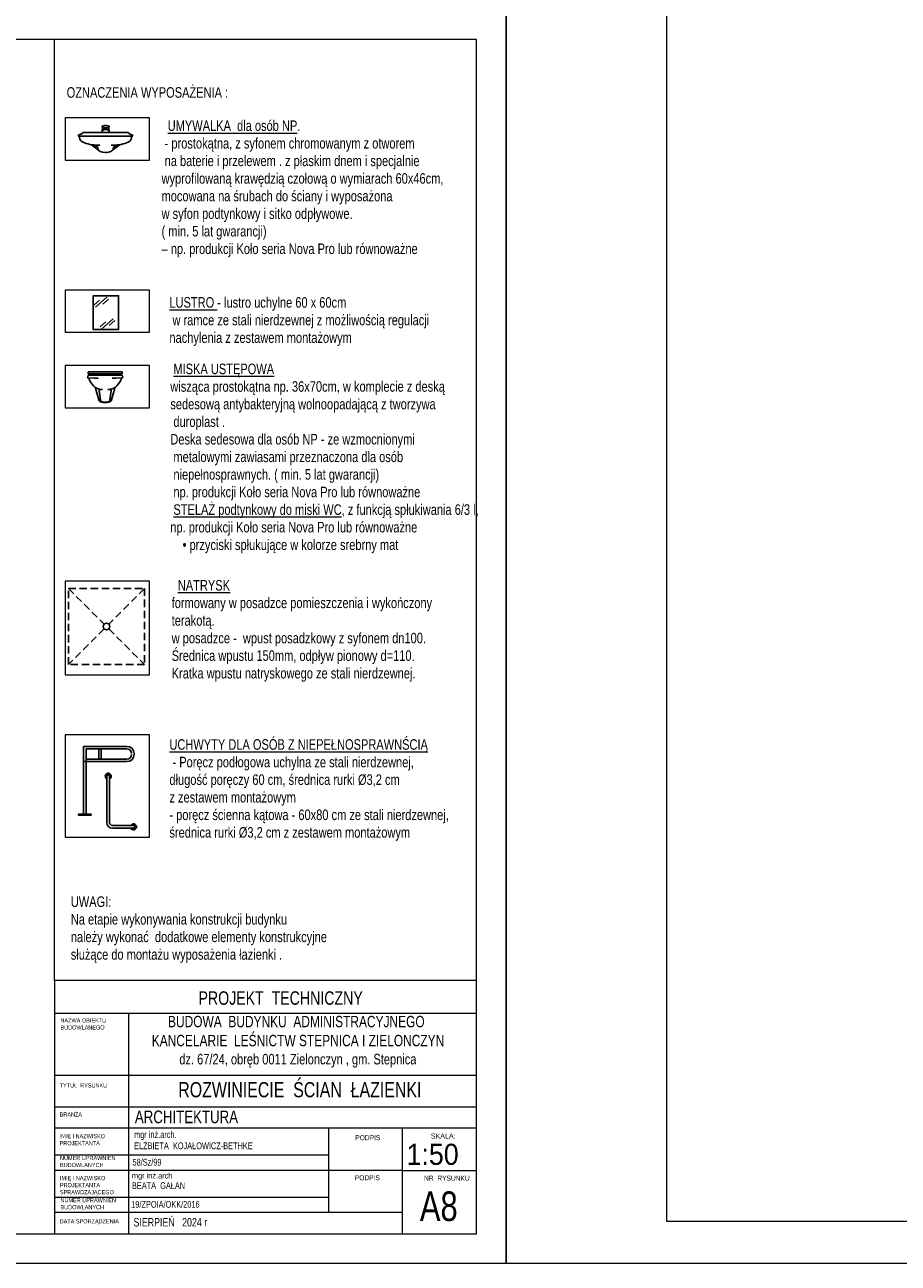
# Model space of a CAD drawing. Header units: inches. Extents: x 0 to 77643, y -44170 to 0.
# Tile 44 of 159: x 69158 to 70194, y -43505 to -42037. Entities that reach past the tile are written whole.
import ezdxf
from ezdxf.enums import TextEntityAlignment as Align

# ---------------------------------------------------------------- set-up
doc = ezdxf.new("R2010")
doc.units = ezdxf.units.IN
doc.header["$MEASUREMENT"] = 0
doc.linetypes.add('HIDDEN', pattern=[0.375, 0.25, -0.125])
doc.layers.get('0').update_dxf_attribs({"lineweight": 0})
for name, color, linetype, lineweight in [('A--tabelka rysunku', 7, 'Continuous', 0), ('A--tabelka-opisy uwagi', 7, 'Continuous', 0), ('p--łazienka NP', 150, 'Continuous', 25)]:
    doc.layers.add(name, color=color, linetype=linetype, lineweight=lineweight)
doc.styles.add('1-50', font='arial.ttf', dxfattribs={"width": 0.75, "height": 12.5})
doc.styles.add('1-500', font='arial.ttf', dxfattribs={"width": 0.75, "height": 1.25})
doc.styles.add('Arial narrow', font='arial.ttf', dxfattribs={"width": 0.75})
doc.styles.get("Standard").update_dxf_attribs({"font": 'arial.ttf', "width": 0.75})
doc.styles.add('STYL-1', font='arial.ttf', dxfattribs={"width": 0.75})

# ---------------------------------------------------------------- blocks, each defined once
blk = doc.blocks.new('umywal02')
at = {"color": 0, "linetype": 'ByBlock'}
for p, q in [((-4.4, 8.7), (-3.7, 19.2)), ((-4.2, 23.5), (-3.7, 24.7)), ((-4.2, 22.8), (-4.2, 23.5)), ((-4.2, 22.6), (-4.2, 22.8)), ((-4, 22.5), (-4.2, 22.6)), ((-3.7, 22.4), (-4, 22.5)), ((-3.7, 24.7), (-3.6, 24.8)), ((-3.7, 19.2), (-3.7, 22.7)), ((-3.7, 22.4), (-3.7, 22.4)), ((-3.7, 20), (3.7, 20)), ((-3.6, 24.8), (-3.4, 24.9)), ((-3.4, 24.9), (-3, 25)), ((-1.3, 17.1), (-3.4, 14.2)), ((-3, 25), (-2.6, 25.1)), ((-2.6, 25.1), (-2.1, 25.2)), ((-2.1, 25.2), (-1.6, 25.2)), ((-1.6, 25.2), (-1, 25.3)), ((-1.3, 18), (-1.3, 17.1)), ((-1, 25.3), (-0.3, 25.3)), ((-0.3, 25.3), (0.3, 25.3)), ((0.3, 25.3), (1, 25.3)), ((1, 25.3), (1.6, 25.2)), ((1.3, 18), (1.3, 17.1)), ((1.3, 17.1), (3.4, 14.2)), ((1.6, 25.2), (2.1, 25.2)), ((2.1, 25.2), (2.6, 25.1)), ((2.6, 25.1), (3, 25)), ((3, 25), (3.3, 24.9)), ((3.3, 24.9), (3.6, 24.8)), ((3.6, 24.8), (3.7, 24.7)), ((3.7, 24.7), (4.2, 23.5)), ((3.7, 19.2), (3.7, 22.7)), ((4, 22.5), (3.7, 22.4)), ((3.7, 22.4), (3.7, 22.4)), ((4.4, 8.7), (3.7, 19.2)), ((4.2, 22.6), (4, 22.5)), ((4.2, 22.8), (4.2, 23.5)), ((4.2, 22.8), (4.2, 22.6)), ((-32.3, 0), (32.3, 0)), ((-27.1, 8.7), (27.1, 8.7)), ((-27.1, 8.7), (-27.1, 8.7)), ((27.1, 8.7), (27.1, 8.7)), ((-17.2, -19.4), (-8.4, -32.7)), ((17.2, -19.4), (8.4, -32.7))]:
    blk.add_line(p, q, dxfattribs=at)
at = {"color": 0, "linetype": 'ByBlock', "extrusion": (0, 0, -1)}
blk.add_ellipse((0, 17.1), major_axis=(0.889, 0.889), ratio=1, dxfattribs=at)
for centre, major_axis, ratio, start_param, end_param in [((0, 18), (0.889, 0.889), 1, 3.926991, 7.068583), ((-26, 0), (0, 6.33), 0.999693, 4.712389, 5.75414), ((-30.9, 8.4), (0, 3.39), 0.999693, 2.026685, 2.612547), ((-43.6, 14.6), (0, 17.6), 0.999693, 1.912603, 2.026685), ((43.6, 14.6), (0, 17.6), 0.999693, 4.2565, 4.370583), ((30.9, 8.4), (0, 3.39), 0.999693, 3.670638, 4.2565), ((26, 0), (0, 6.33), 0.999693, 0.529046, 1.570796), ((-9.9, -3), (0, 20.9), 0.999693, 4.452791, 4.85451), ((-16.7, -4), (0, 14.1), 0.999693, 3.763856, 4.399495), ((16.7, -4), (0, 14.1), 0.999693, 1.883691, 2.519329), ((9.9, -3), (0, 20.9), 0.999693, 1.428675, 1.830394), ((-6.6, 10.6), (0, 31.9), 0.999693, 3.141593, 3.7548), ((-32.4, -59.7), (0, 43), 0.999693, 0.36169, 0.430707), ((-18.1, -28.8), (0, 8.99), 0.999693, 0.416691, 0.69179), ((-18.9, -29.3), (0, 9.86), 0.999693, 0.719183, 1.570796), ((0, -29.3), (0, 9.03), 0.999693, 3.141593, 4.712389), ((0, -29.3), (0, 9.03), 0.999693, 1.570796, 3.141593), ((6.6, 10.6), (0, 31.9), 0.999693, 2.528385, 3.141593), ((18.9, -29.3), (0, 9.86), 0.999693, 4.712389, 5.564002), ((18.1, -28.8), (0, 8.99), 0.999693, 5.591395, 5.866495), ((32.4, -59.7), (0, 43), 0.999693, 5.852478, 5.921495)]:
    blk.add_ellipse(centre, major_axis=major_axis, ratio=ratio, start_param=start_param, end_param=end_param, dxfattribs=at)
blk = doc.blocks.new('ubi008_w')
for p, q in [((-17.9, 45.5), (-17.9, 42.6)), ((22.6, 45.5), (-17.9, 45.5)), ((22.6, 42.6), (22.6, 45.5)), ((-17.9, 40.6), (-18.4, 36.5)), ((-18.4, 36.5), (-10.3, 35.9)), ((-17.9, 42.6), (22.6, 42.6)), ((-17.9, 40.6), (22.6, 40.6)), ((-10.3, 35.9), (-6, 35.9)), ((15.1, 35.9), (10.8, 35.9)), ((23.2, 36.5), (15.1, 35.9)), ((22.6, 40.6), (23.2, 36.5)), ((-5.3, 4.2), (-9.2, 21.2)), ((-3.3, 3.6), (-4.6, 17.9)), ((8, 3.6), (9.3, 17.9)), ((10, 4.2), (13.9, 21.2)), ((0, 0.5), (2.4, 0.4)), ((0, 0), (4.8, 0)), ((4.8, 0.5), (2.4, 0.4))]:
    blk.add_line(p, q)
for centre, radius, start, end in [((-5, 36), 11.6, 178.0217, 198.9508), ((16.4, 46.5), 35.3, 203.8845, 222.3732), ((-11.6, 46.5), 35.3, 317.6268, 336.1155), ((9.7, 36), 11.6, 341.0491, 1.9782), ((-0.4, 33.4), 14.2, 228.935, 268.2113), ((-7.8, 17.6), 3.28, 3.715, 41.7265), ((5.1, 33.4), 14.2, 271.7887, 311.0651), ((12.6, 17.6), 3.28, 138.2736, 176.285), ((0, 5.4), 5.39, 192.923, 270), ((0.1, 3.9), 3.37, 185.12, 268.2098), ((4.8, 5.4), 5.39, 270, 347.0769), ((4.7, 3.9), 3.37, 271.7904, 354.8799)]:
    blk.add_arc(centre, radius, start, end)
blk = doc.blocks.new('natrysk NP')
at = {"linetype": 'HIDDEN', "ltscale": 35}
for p, q in [((0, 0), (42.2, -42.2)), ((90, 0), (47.8, -42.2)), ((42.2, -47.8), (0, -90)), ((47.8, -47.8), (90, -90))]:
    blk.add_line(p, q, dxfattribs=at)
blk.add_lwpolyline([(90, 0), (90, -90), (0, -90), (0, 0)], close=True, dxfattribs=at)
at = {"linetype": 'Continuous', "ltscale": 35}
blk.add_circle((45, -45), 3.91, dxfattribs=at)
blk = doc.blocks.new('uchwyt kątowy-widok')
at = {"extrusion": (0, 1, 0)}
for p, q in [((30.03, 55.15), (30.03, 60)), ((33.33, 60), (33.33, 55.15)), ((30.03, 4.85), (30.03, 55.15)), ((33.33, 4.85), (33.33, 55.15)), ((1.68, 1.65), (6.53, 1.65)), ((6.53, 1.65), (26.83, 1.65)), ((6.53, -1.65), (1.68, -1.65)), ((6.53, -1.65), (26.83, -1.65))]:
    blk.add_line(p, q, dxfattribs=at)
for centre, radius, start, end in [((31.68, 60), 3.5, 0, 241.87293), ((31.68, 60), 1.68, 0, 190.84406), ((31.68, 60), 1.65, 0, 180), ((31.68, 60), 3.5, 298.12707, 360), ((31.68, 60), 1.68, 349.15594, 0), ((1.68, 0), 3.5, 28.12707, 331.87293), ((1.68, 0), 1.68, 79.15594, 280.84406), ((1.68, 0), 1.65, 90, 180), ((1.68, 0), 1.65, 180, 270), ((26.83, 4.85), 6.5, 270, 0), ((26.83, 4.85), 3.2, 270, 0)]:
    blk.add_arc(centre, radius, start, end)

msp = doc.modelspace()

# ---------------------------------------------------------------- linework, layer by layer
at = {"linetype": 'Continuous'}
msp.add_line((69193.8043, -43169.6055), (69193.8043, -42054.6055), dxfattribs=at)
at = {"layer": 'A--tabelka rysunku', "linetype": 'Continuous'}
for p, q in [((69693.8043, -43169.6055), (69193.8043, -43169.6055)), ((69693.8043, -43208.66808), (69193.8043, -43208.66808)), ((69281.3043, -43208.66808), (69281.3043, -43469.6055)), ((69693.8043, -43282.1055), (69193.8043, -43282.1055)), ((69693.8043, -43282.1055), (69193.8043, -43282.1055)), ((69693.8043, -43319.6055), (69193.8043, -43319.6055)), ((69693.8043, -43344.6055), (69193.8043, -43344.6055)), ((69518.8043, -43444.6055), (69518.8043, -43344.6055)), ((69606.3043, -43469.6055), (69606.3043, -43344.6055)), ((69518.8043, -43376.6055), (69193.8043, -43376.6055)), ((69606.3043, -43394.6055), (69193.8043, -43394.6055)), ((69606.3043, -43394.6055), (69693.8043, -43394.6055)), ((69518.8043, -43426.6055), (69193.8043, -43426.6055)), ((69606.3043, -43444.6055), (69193.8043, -43444.6055))]:
    msp.add_line(p, q, dxfattribs=at)
for points in [[(69728.8043, -43504.6055), (73928.8043, -43504.6055), (73928.8043, -40534.6055), (69728.8043, -40534.6055)], [(69918.8043, -43454.6055), (73878.8043, -43454.6055), (73878.8043, -40584.6055), (69918.8043, -40584.6055)], [(67628.8043, -43504.6055), (69728.8043, -43504.6055), (69728.8043, -42019.6055), (67628.8043, -42019.6055)], [(67628.8043, -43504.6055), (69728.8043, -43504.6055), (69728.8043, -42019.6055), (67628.8043, -42019.6055)], [(67753.8043, -43469.6055), (69693.8043, -43469.6055), (69693.8043, -42054.6055), (67753.8043, -42054.6055)], [(69206.40783, -42197.39063), (69306.40783, -42197.39063), (69306.40783, -42147.39063), (69206.40783, -42147.39063)], [(69206.40783, -42401.52812), (69306.40783, -42401.52812), (69306.40783, -42351.52812), (69206.40783, -42351.52812)], [(69206.40783, -42490.89354), (69306.40783, -42490.89354), (69306.40783, -42440.89354), (69206.40783, -42440.89354)], [(69206.40783, -42807.43676), (69306.40783, -42807.43676), (69306.40783, -42696.46851), (69206.40783, -42696.46851)], [(69206.40783, -42999.68518), (69306.40783, -42999.68518), (69306.40783, -42878.56359), (69206.40783, -42878.56359)], [(69193.8043, -43469.6055), (69693.8043, -43469.6055), (69693.8043, -43169.6055), (69193.8043, -43169.6055)]]:
    msp.add_lwpolyline(points, close=True, dxfattribs=at)
at = {"layer": 'p--łazienka NP'}
for p, q in [((69246.96647, -42363.54796), (69240.36915, -42369.42557)), ((69255.5594, -42359.91034), (69242.36477, -42371.66555)), ((69257.55501, -42362.15032), (69250.9577, -42368.02792)), ((69254.49857, -42389.11486), (69247.90126, -42394.99247)), ((69263.0915, -42385.47724), (69249.89688, -42397.23245)), ((69265.08712, -42387.71722), (69258.48981, -42393.59482)), ((69228.09157, -42892.23086), (69279.59157, -42892.23086)), ((69228.09157, -42972.5476), (69228.09157, -42892.23086)), ((69231.09157, -42895.23086), (69279.59157, -42895.23086)), ((69231.09157, -42972.5476), (69231.09157, -42895.23086)), ((69279.59157, -42907.2089), (69231.09157, -42907.2089)), ((69246.09157, -42895.23086), (69246.09157, -42907.2089)), ((69249.09157, -42895.23086), (69249.09157, -42907.2089)), ((69288.09157, -42900.73086), (69288.09157, -42901.7089)), ((69279.59157, -42910.2089), (69228.09157, -42910.2089)), ((69231.09157, -42972.5476), (69228.09157, -42972.5476))]:
    msp.add_line(p, q, dxfattribs=at)
for points in [[(69239.63389, -42398.15022), (69269.63389, -42398.15022), (69269.63389, -42358.15022), (69239.63389, -42358.15022)], [(69222.09157, -42973.5476), (69237.09157, -42973.5476), (69237.09157, -42972.5476), (69222.09157, -42972.5476)]]:
    msp.add_lwpolyline(points, close=True, dxfattribs=at)
for centre, radius, start, end in [((69279.59157, -42900.73086), 8.5, 0, 90), ((69279.59157, -42900.73086), 5.5, 0, 90), ((69279.59157, -42901.7089), 8.5, 270, 0), ((69279.59157, -42901.7089), 5.5, 270, 0)]:
    msp.add_arc(centre, radius, start, end, dxfattribs=at)

# ---------------------------------------------------------------- block references
at = {"layer": 'p--łazienka NP', "yscale": 0.5, "zscale": 0.7500000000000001}
msp.add_blockref('umywal02', (69254.20296, -42169.29649), dxfattribs=at)
at = {"layer": 'p--łazienka NP', "yscale": 0.8}
msp.add_blockref('ubi008_w', (69251.37914, -42484.69584), dxfattribs=at)
at = {"layer": 'p--łazienka NP'}
msp.add_blockref('natrysk NP', (69210.30051, -42705.16641), dxfattribs=at)
at = {"layer": 'p--łazienka NP', "linetype": 'Continuous', "lineweight": 30, "ltscale": 35, "xscale": -1}
msp.add_blockref('uchwyt kątowy-widok', (69289.09861, -42987.51192), dxfattribs=at)

# ---------------------------------------------------------------- texts
at = {"char_height": 12.5, "attachment_point": 1}
for s, insert, width in [('OZNACZENIA WYPOSAŻENIA :', (69208.12038, -42111.06845), 262.4403663), ('{\\LLUSTRO }- lustro uchylne 60 x 60cm\\P w ramce ze stali nierdzewnej z możliwością regulacji nachylenia z zestawem montażowym\\P ', (69329.89304, -42359.85121), 337.0734742), ('{\\LUCHWYTY DLA OSÓB Z NIEPEŁNOSPRAWNŚCIĄ\\P} - Poręcz podłogowa uchylna ze stali nierdzewnej, długość poręczy 60 cm, średnica rurki %%c3,2 cm \\Pz zestawem montażowym\\P- poręcz ścienna kątowa - 60x80 cm ze stali nierdzewnej, średnica rurki %%c3,2 cm z zestawem montażowym', (69329.8915, -42883.65663), 335.9873076)]:
    msp.add_mtext(s, dxfattribs=dict(at, insert=insert, width=width))
at = {"lineweight": 0, "insert": (69320.59119, -42129.56667), "char_height": 12.5, "attachment_point": 1}
msp.add_mtext('\\P  {\\LUMYWALKA  dla osób NP}.\\P - prostokątna, z syfonem chromowanym z otworem\\P na baterie i przelewem . z płaskim dnem i specjalnie \\Pwyprofilowaną krawędzią czołową o wymiarach 60x46cm, \\Pmocowana na śrubach do ściany i wyposażona \\Pw syfon podtynkowy i sitko odpływowe. \\P( min. 5 lat gwarancji) \\P– np. produkcji Koło seria Nova Pro lub równoważne\\P   ', dxfattribs=at)
at = {"lineweight": 0, "char_height": 12.5, "attachment_point": 1}
for s, insert, width in [('{\\L\\P} \\P {\\LMISKA USTĘPOWA \\P}wisząca prostokątna np. 36x70cm, w komplecie z deską \\Psedesową antybakteryjną wolnoopadającą z tworzywa\\P duroplast . \\PDeska sedesowa dla osób NP - ze wzmocnionymi\\P metalowymi zawiasami przeznaczona dla osób\\P niepełnosprawnych. ( min. 5 lat gwarancji)\\P np. produkcji Koło seria Nova Pro lub równoważne\\P {\\LSTELAŻ podtynkowy do miski WC}, z funkcją spłukiwania 6/3 l, \\Pnp. produkcji Koło seria Nova Pro lub równoważne\\P    • przyciski spłukujące w kolorze srebrny mat ', (69330.98564, -42396.93771), 456.1543546), (' {\\L NATRYSK} \\Pformowany w posadzce pomieszczenia i wykończony \\Pterakotą. \\Pw posadzce -  wpust posadzkowy z syfonem dn100. \\PŚrednica wpustu 150mm, odpływ pionowy d=110.  \\PKratka wpustu natryskowego ze stali nierdzewnej.\\P ', (69332.57425, -42695.02317), 518.3128781)]:
    msp.add_mtext(s, dxfattribs=dict(at, insert=insert, width=width))
at = {"layer": 'A--tabelka rysunku', "style": 'Arial narrow', "width": 0.908571}
msp.add_text('1:50', height=25, dxfattribs=at).set_placement((69610.92786, -43363.04095), align=Align.TOP_LEFT)
at = {"layer": 'A--tabelka rysunku', "style": 'Arial narrow'}
msp.add_text('SKALA:', height=6, dxfattribs=at).set_placement((69639.66465, -43350.94008), align=Align.TOP_LEFT)
at = {"layer": 'A--tabelka rysunku', "linetype": 'Continuous', "insert": (69461.70994, -43182.39345), "char_height": 16, "width": 627.9821848, "attachment_point": 2, "style": 'Arial narrow'}
msp.add_mtext('PROJEKT  TECHNICZNY', dxfattribs=at)
at = {"layer": 'A--tabelka rysunku'}
for s, insert, char_height, width, attachment_point, style in [('NAZWA OBIEKTU\\PBUDOWLANEGO', (69200.72904, -43214.34317), 5, 277.1763745, 1, 'Arial narrow'), ('{\\H0.75x;BUDOWA  BUDYNKU  ADMINISTRACYJNEGO\\P KANCELARIE  LEŚNICTW STEPNICA I ZIELONCZYN\\P\\H0.9259x; dz. 67/24, obręb 0011 Zielonczyn , gm. Stepnica}', (69480.31336, -43211.50195), 18, 597.2915595, 2, '1-500'), ('TYTUŁ  RYSUNKU', (69199.82331, -43291.37413), 5, 277.1763745, 1, 'Arial narrow'), ('BRANŻA', (69199.82331, -43325.88083), 5, 277.1763745, 1, 'Arial narrow'), ('IMIĘ I NAZWISKO \\PPROJEKTANTA', (69199.82331, -43351.48853), 5, 277.1763745, 1, 'Arial narrow'), ('PODPIS ', (69550.15674, -43352.82497), 6, 277.1763745, 1, 'Arial narrow'), ('NUMER UPRAWNIEŃ \\PBUDOWLANYCH', (69200.26814, -43377.3514), 5, 277.1763745, 1, 'Arial narrow'), ('\\P58/Sz/99', (69286.1175, -43367.58562), 8, 277.1763745, 1, 'Arial narrow'), ('IMIĘ I NAZWISKO \\PPROJEKTANTA\\PSPRAWDZAJĄCEGO', (69200.1077, -43401.21746), 5, 277.1763745, 1, 'Arial narrow'), ('{\\H0.8333x;mgr inż.arch\\P}BEATA  GAŁAN    \\P    ', (69285.46273, -43397.49698), 8, 219.8917829, 1, 'Arial narrow'), ('PODPIS  ', (69549.58795, -43400.27875), 6, 277.1763745, 1, 'Arial narrow'), ('NR  RYSUNKU', (69631.65046, -43400.81635), 6, 72.1461393, 1, 'Arial narrow'), ('A8', (69626.6745, -43419.54074), 35, 65.0967, 1, 'Arial narrow'), ('NUMER UPRAWNIEŃ \\PBUDOWLANYCH', (69200.78843, -43427.36879), 5, 277.1763745, 1, 'Arial narrow'), (' 19/ZPOIA/OKK/2016\\P       ', (69282.23476, -43430.86824), 8, 219.8917829, 1, 'Arial narrow'), ('DATA SPORZĄDZENIA', (69199.82331, -43452.42973), 5, 277.1763745, 1, 'Arial narrow'), ('SIERPIEŃ   2024 r', (69287.30743, -43451.03318), 10, 277.1763745, 1, 'Arial narrow')]:
    msp.add_mtext(s, dxfattribs=dict(at, insert=insert, char_height=char_height, width=width, attachment_point=attachment_point, style=style))
at = {"layer": 'A--tabelka rysunku', "ltscale": 35, "attachment_point": 2}
for s, insert, char_height, width, style in [('ROZWINIECIE  ŚCIAN  ŁAZIENKI', (69484.46372, -43289.98569), 18, 360.1275415, 'STYL-1'), ('\\pxql;ARCHITEKTURA ', (69602.95805, -43323.67882), 15, 627.9821848, 'Arial narrow')]:
    msp.add_mtext(s, dxfattribs=dict(at, insert=insert, char_height=char_height, width=width, style=style))
at = {"layer": 'A--tabelka rysunku', "insert": (69288.01705, -43348.12793), "char_height": 8, "width": 277.1763745, "attachment_point": 1}
msp.add_mtext('{\\W0.75;mgr inż.arch.\\PELŻBIETA  KOJAŁOWICZ-BETHKE}', dxfattribs=at)
at = {"layer": 'A--tabelka-opisy uwagi', "linetype": 'Continuous', "lineweight": 5, "insert": (69213.0311, -43069.93515), "char_height": 12.5, "width": 333.9303716, "attachment_point": 1, "style": '1-50'}
msp.add_mtext('UWAGI:\\PNa etapie wykonywania konstrukcji budynku \\Pnależy wykonać  dodatkowe elementy konstrukcyjne służące do montażu wyposażenia łazienki .', dxfattribs=at)

doc.saveas('drawing.dxf')
